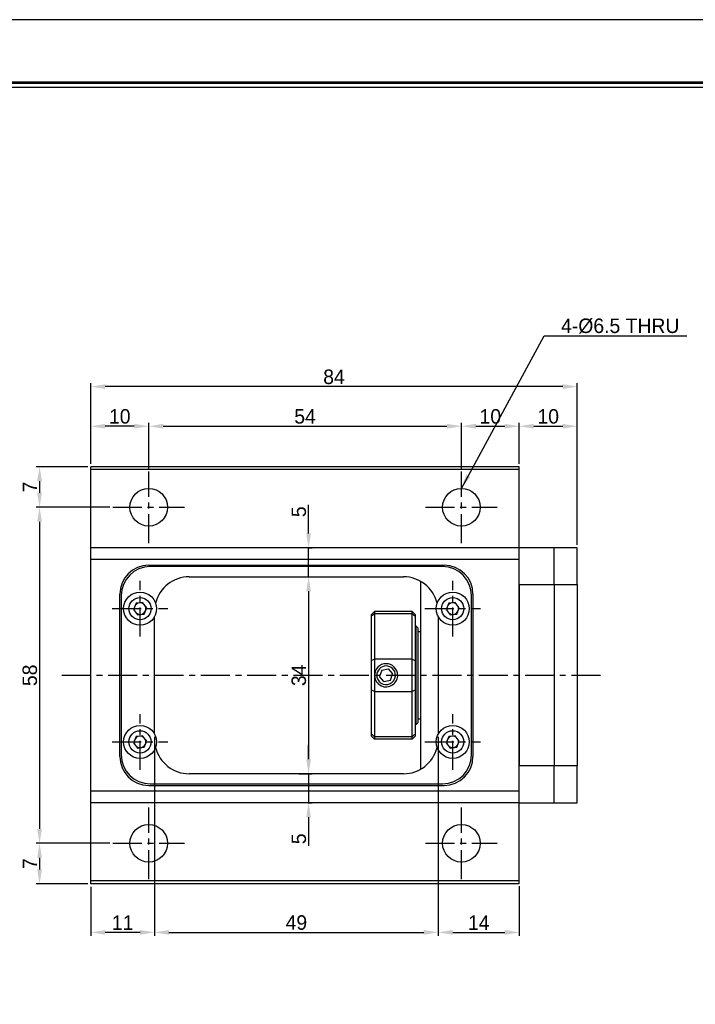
# Model space of a CAD drawing. Header units: millimetres. Extents: x 1174 to 1671, y 712 to 1063.
# Tile 5 of 6: x 1374 to 1491, y 893 to 1063. Entities that reach past the tile are written whole.
import ezdxf
from ezdxf.enums import TextEntityAlignment as Align

# ---------------------------------------------------------------- set-up
doc = ezdxf.new("R2010")
doc.units = ezdxf.units.MM
doc.linetypes.add('CENTER', pattern=[2, 1.25, -0.25, 0.25, -0.25])
for name, color, linetype in [('S1', 1, 'CENTER'), ('Z5', 7, 'Continuous'), ('Z7', 7, 'Continuous')]:
    doc.layers.add(name, color=color, linetype=linetype)
doc.dimstyles.new('S2.5', dxfattribs={"dimtxt": 2.5, "dimasz": 2.5, "dimexe": 0.6, "dimexo": 0.5, "dimgap": 0.4, "dimtad": 1, "dimdec": 3, "dimzin": 11, "dimdsep": 46, "dimtxsty": 'Standard', "dimcen": 0, "dimclrd": 5, "dimclre": 5, "dimclrt": 3, "dimadec": 0, "dimazin": 0, "dimtp": 3e-09, "dimtm": 1.1e-09, "dimtfac": 0.7, "dimtdec": 3, "dimtmove": 0, "dimatfit": 3, "dimfxl": 1.25, "dimtolj": 1, "dimtzin": 11, "dimarcsym": 0})

# ---------------------------------------------------------------- blocks, each defined once
blk = doc.blocks.new('*D97')
at = {"color": 5, "lineweight": -2, "ltscale": 4}
for p, q in [((1386.21, 986.3), (1386.21, 993.39)), ((1393.71, 992.79), (1388.71, 992.79)), ((1396.21, 985.49), (1396.21, 993.39))]:
    blk.add_line(p, q, dxfattribs=at)
at = {"color": 5}
for points in [[(1388.71, 993.21), (1388.71, 992.38), (1386.21, 992.79)], [(1393.71, 992.38), (1393.71, 993.21), (1396.21, 992.79)]]:
    blk.add_solid(points, dxfattribs=at)
at = {"layer": 'Defpoints', "color": 0}
for p in [(1386.21, 992.79), (1386.21, 985.8), (1396.21, 984.99)]:
    blk.add_point(p, dxfattribs=at)
at = {"color": 3, "insert": (1391.21, 994.48), "char_height": 2.5, "attachment_point": 5}
blk.add_mtext('\\A1;10', dxfattribs=at)
blk = doc.blocks.new('*D98')
at = {"color": 5, "lineweight": -2, "ltscale": 4}
for p, q in [((1396.21, 985.49), (1396.21, 993.39)), ((1398.71, 992.79), (1447.71, 992.79)), ((1450.21, 985.49), (1450.21, 993.39))]:
    blk.add_line(p, q, dxfattribs=at)
at = {"color": 5}
for points in [[(1398.71, 993.21), (1398.71, 992.38), (1396.21, 992.79)], [(1447.71, 992.38), (1447.71, 993.21), (1450.21, 992.79)]]:
    blk.add_solid(points, dxfattribs=at)
at = {"layer": 'Defpoints', "color": 0}
for p in [(1450.21, 992.79), (1396.21, 984.99), (1450.21, 984.99)]:
    blk.add_point(p, dxfattribs=at)
at = {"color": 3, "insert": (1423.21, 994.48), "char_height": 2.5, "attachment_point": 5}
blk.add_mtext('\\A1;54', dxfattribs=at)
blk = doc.blocks.new('*D99')
at = {"color": 5, "lineweight": -2, "ltscale": 4}
for p, q in [((1450.21, 985.49), (1450.21, 993.39)), ((1452.71, 992.79), (1457.71, 992.79)), ((1460.21, 986.3), (1460.21, 993.39))]:
    blk.add_line(p, q, dxfattribs=at)
at = {"color": 5}
for points in [[(1452.71, 993.21), (1452.71, 992.38), (1450.21, 992.79)], [(1457.71, 992.38), (1457.71, 993.21), (1460.21, 992.79)]]:
    blk.add_solid(points, dxfattribs=at)
at = {"layer": 'Defpoints', "color": 0}
for p in [(1460.21, 992.79), (1460.21, 985.8), (1450.21, 984.99)]:
    blk.add_point(p, dxfattribs=at)
at = {"color": 3, "insert": (1455.21, 994.48), "char_height": 2.5, "attachment_point": 5}
blk.add_mtext('\\A1;10', dxfattribs=at)
blk = doc.blocks.new('*D100')
at = {"color": 5, "lineweight": -2, "ltscale": 4}
for p, q in [((1460.21, 986.3), (1460.21, 993.39)), ((1462.71, 992.79), (1467.71, 992.79)), ((1470.21, 972.3), (1470.21, 993.39))]:
    blk.add_line(p, q, dxfattribs=at)
at = {"color": 5}
for points in [[(1462.71, 993.21), (1462.71, 992.38), (1460.21, 992.79)], [(1467.71, 992.38), (1467.71, 993.21), (1470.21, 992.79)]]:
    blk.add_solid(points, dxfattribs=at)
at = {"layer": 'Defpoints', "color": 0}
for p in [(1470.21, 992.79), (1460.21, 985.8), (1470.21, 971.8)]:
    blk.add_point(p, dxfattribs=at)
at = {"color": 3, "insert": (1465.21, 994.48), "char_height": 2.5, "attachment_point": 5}
blk.add_mtext('\\A1;10', dxfattribs=at)
blk = doc.blocks.new('*D101')
at = {"color": 5, "lineweight": -2, "ltscale": 4}
for p, q in [((1386.21, 986.8), (1386.21, 1000.23)), ((1467.71, 999.63), (1388.71, 999.63)), ((1470.21, 972.3), (1470.21, 1000.23))]:
    blk.add_line(p, q, dxfattribs=at)
at = {"color": 5}
for points in [[(1388.71, 1000.04), (1388.71, 999.21), (1386.21, 999.63)], [(1467.71, 999.21), (1467.71, 1000.04), (1470.21, 999.63)]]:
    blk.add_solid(points, dxfattribs=at)
at = {"layer": 'Defpoints', "color": 0}
for p in [(1386.21, 999.63), (1386.21, 986.3), (1470.21, 971.8)]:
    blk.add_point(p, dxfattribs=at)
at = {"color": 3, "insert": (1428.21, 1001.31), "char_height": 2.5, "attachment_point": 5}
blk.add_mtext('\\A1;84', dxfattribs=at)
blk = doc.blocks.new('*D102')
at = {"color": 5, "lineweight": -2, "ltscale": 4}
for p, q in [((1385.71, 985.8), (1376.76, 985.8)), ((1377.36, 983.3), (1377.36, 981.3)), ((1389.52, 978.8), (1376.76, 978.8))]:
    blk.add_line(p, q, dxfattribs=at)
at = {"color": 5}
for points in [[(1377.77, 983.3), (1376.94, 983.3), (1377.36, 985.8)], [(1376.94, 981.3), (1377.77, 981.3), (1377.36, 978.8)]]:
    blk.add_solid(points, dxfattribs=at)
at = {"layer": 'Defpoints', "color": 0}
for p in [(1386.21, 985.8), (1377.36, 978.8), (1390.02, 978.8)]:
    blk.add_point(p, dxfattribs=at)
at = {"color": 3, "insert": (1375.68, 982.3), "char_height": 2.5, "attachment_point": 5, "rotation": 90}
blk.add_mtext('\\A1;7', dxfattribs=at)
blk = doc.blocks.new('*D103')
at = {"color": 5, "lineweight": -2, "ltscale": 4}
for p, q in [((1389.52, 978.8), (1376.76, 978.8)), ((1377.36, 976.3), (1377.36, 923.3)), ((1389.52, 920.8), (1376.76, 920.8))]:
    blk.add_line(p, q, dxfattribs=at)
at = {"color": 5}
for points in [[(1377.77, 976.3), (1376.94, 976.3), (1377.36, 978.8)], [(1376.94, 923.3), (1377.77, 923.3), (1377.36, 920.8)]]:
    blk.add_solid(points, dxfattribs=at)
at = {"layer": 'Defpoints', "color": 0}
for p in [(1390.02, 978.8), (1377.36, 920.8), (1390.02, 920.8)]:
    blk.add_point(p, dxfattribs=at)
at = {"color": 3, "insert": (1375.68, 949.8), "char_height": 2.5, "attachment_point": 5, "rotation": 90}
blk.add_mtext('\\A1;58', dxfattribs=at)
blk = doc.blocks.new('*D104')
at = {"color": 5, "lineweight": -2, "ltscale": 4}
for p, q in [((1389.52, 920.8), (1376.76, 920.8)), ((1377.36, 918.3), (1377.36, 916.3)), ((1385.71, 913.8), (1376.76, 913.8))]:
    blk.add_line(p, q, dxfattribs=at)
at = {"color": 5}
for points in [[(1377.77, 918.3), (1376.94, 918.3), (1377.36, 920.8)], [(1376.94, 916.3), (1377.77, 916.3), (1377.36, 913.8)]]:
    blk.add_solid(points, dxfattribs=at)
at = {"layer": 'Defpoints', "color": 0}
for p in [(1390.02, 920.8), (1377.36, 913.8), (1386.21, 913.8)]:
    blk.add_point(p, dxfattribs=at)
at = {"color": 3, "insert": (1375.68, 917.3), "char_height": 2.5, "attachment_point": 5, "rotation": 90}
blk.add_mtext('\\A1;7', dxfattribs=at)
blk = doc.blocks.new('*D105')
at = {"color": 5, "lineweight": -2, "ltscale": 4}
for p, q in [((1422.21, 966.8), (1424.42, 966.8)), ((1423.82, 964.3), (1423.82, 935.3)), ((1422.21, 932.8), (1424.42, 932.8))]:
    blk.add_line(p, q, dxfattribs=at)
at = {"color": 5}
for points in [[(1424.24, 964.3), (1423.41, 964.3), (1423.82, 966.8)], [(1423.41, 935.3), (1424.24, 935.3), (1423.82, 932.8)]]:
    blk.add_solid(points, dxfattribs=at)
at = {"layer": 'Defpoints', "color": 0}
for p in [(1421.71, 966.8), (1421.71, 932.8), (1423.82, 932.8)]:
    blk.add_point(p, dxfattribs=at)
at = {"color": 3, "insert": (1422.14, 949.8), "char_height": 2.5, "attachment_point": 5, "rotation": 90}
blk.add_mtext('\\A1;34', dxfattribs=at)
blk = doc.blocks.new('*D106')
at = {"color": 5, "lineweight": -2, "ltscale": 4}
for p, q in [((1423.82, 974.3), (1423.82, 979.21)), ((1423.71, 971.8), (1424.42, 971.8)), ((1423.82, 966.8), (1423.82, 971.8)), ((1422.71, 966.8), (1424.42, 966.8)), ((1423.82, 964.3), (1423.82, 961.8))]:
    blk.add_line(p, q, dxfattribs=at)
at = {"color": 5}
for points in [[(1423.41, 974.3), (1424.24, 974.3), (1423.82, 971.8)], [(1424.24, 964.3), (1423.41, 964.3), (1423.82, 966.8)]]:
    blk.add_solid(points, dxfattribs=at)
at = {"layer": 'Defpoints', "color": 0}
for p in [(1423.21, 971.8), (1423.82, 971.8), (1422.21, 966.8)]:
    blk.add_point(p, dxfattribs=at)
at = {"color": 3, "insert": (1422.14, 978.03), "char_height": 2.5, "attachment_point": 5, "rotation": 90}
blk.add_mtext('\\A1;5', dxfattribs=at)
blk = doc.blocks.new('*D107')
at = {"color": 5, "lineweight": -2, "ltscale": 4}
for p, q in [((1423.82, 935.3), (1423.82, 937.8)), ((1422.71, 932.8), (1424.42, 932.8)), ((1423.82, 932.8), (1423.82, 927.8)), ((1423.71, 927.8), (1424.42, 927.8)), ((1423.82, 925.3), (1423.82, 920.39))]:
    blk.add_line(p, q, dxfattribs=at)
at = {"color": 5}
for points in [[(1423.41, 935.3), (1424.24, 935.3), (1423.82, 932.8)], [(1424.24, 925.3), (1423.41, 925.3), (1423.82, 927.8)]]:
    blk.add_solid(points, dxfattribs=at)
at = {"layer": 'Defpoints', "color": 0}
for p in [(1422.21, 932.8), (1423.21, 927.8), (1423.82, 927.8)]:
    blk.add_point(p, dxfattribs=at)
at = {"color": 3, "insert": (1422.14, 921.58), "char_height": 2.5, "attachment_point": 5, "rotation": 90}
blk.add_mtext('\\A1;5', dxfattribs=at)
blk = doc.blocks.new('*D108')
at = {"color": 5, "lineweight": -2, "ltscale": 4}
for p, q in [((1397.21, 939.17), (1397.21, 904.83)), ((1386.21, 913.3), (1386.21, 904.83)), ((1394.71, 905.43), (1388.71, 905.43))]:
    blk.add_line(p, q, dxfattribs=at)
at = {"color": 5}
for points in [[(1388.71, 905.84), (1388.71, 905.01), (1386.21, 905.43)], [(1394.71, 905.01), (1394.71, 905.84), (1397.21, 905.43)]]:
    blk.add_solid(points, dxfattribs=at)
at = {"layer": 'Defpoints', "color": 0}
for p in [(1397.21, 939.67), (1386.21, 913.8), (1386.21, 905.43)]:
    blk.add_point(p, dxfattribs=at)
at = {"color": 3, "insert": (1391.71, 907.11), "char_height": 2.5, "attachment_point": 5}
blk.add_mtext('\\A1;11', dxfattribs=at)
blk = doc.blocks.new('*D109')
at = {"color": 5, "lineweight": -2, "ltscale": 4}
for p, q in [((1397.21, 939.17), (1397.21, 904.83)), ((1446.21, 939.17), (1446.21, 904.83)), ((1399.71, 905.43), (1443.71, 905.43))]:
    blk.add_line(p, q, dxfattribs=at)
at = {"color": 5}
for points in [[(1399.71, 905.84), (1399.71, 905.01), (1397.21, 905.43)], [(1443.71, 905.01), (1443.71, 905.84), (1446.21, 905.43)]]:
    blk.add_solid(points, dxfattribs=at)
at = {"layer": 'Defpoints', "color": 0}
for p in [(1397.21, 939.67), (1446.21, 939.67), (1446.21, 905.43)]:
    blk.add_point(p, dxfattribs=at)
at = {"color": 3, "insert": (1421.71, 907.11), "char_height": 2.5, "attachment_point": 5}
blk.add_mtext('\\A1;49', dxfattribs=at)
blk = doc.blocks.new('*D110')
at = {"color": 5, "lineweight": -2, "ltscale": 4}
for p, q in [((1446.21, 939.17), (1446.21, 904.83)), ((1460.21, 913.43), (1460.21, 904.83)), ((1448.71, 905.43), (1457.71, 905.43))]:
    blk.add_line(p, q, dxfattribs=at)
at = {"color": 5}
for points in [[(1448.71, 905.84), (1448.71, 905.01), (1446.21, 905.43)], [(1457.71, 905.01), (1457.71, 905.84), (1460.21, 905.43)]]:
    blk.add_solid(points, dxfattribs=at)
at = {"layer": 'Defpoints', "color": 0}
for p in [(1446.21, 939.67), (1460.21, 913.93), (1460.21, 905.43)]:
    blk.add_point(p, dxfattribs=at)
at = {"color": 3, "insert": (1453.21, 907.11), "char_height": 2.5, "attachment_point": 5}
blk.add_mtext('\\A1;14', dxfattribs=at)
blk = doc.blocks.new('란표제')
at = {"layer": 'Z7', "color": 0}
blk.add_line((297, 210), (0, 210), dxfattribs=at)
at = {"layer": 'Z7', "const_width": 0.25}
blk.add_lwpolyline([(290.5, 6.5), (290.5, 203.5), (10, 203.5), (10, 6.5)], close=True, dxfattribs=at)
at = {"layer": 'Z7'}
blk.add_lwpolyline([(290, 7), (290, 203), (10.5, 203), (10.5, 7)], close=True, dxfattribs=at)
at = {"layer": 'Z5', "ltscale": 0.5}
for tag, p, height in [('TITLE', (237.17, 24.41), 2.5), ('도번', (251.18, 15.64), 2.5), ('SCALE', (253.78, 9.55), 1.2), ('DATE', (277.02, 9.51), 1.2)]:
    blk.add_attdef(tag, p, '', height=height, dxfattribs=at)
at = {"layer": 'Z7'}
for tag, p in [('필렛', (179.25, 10.9)), ('모따기', (179.25, 8.3))]:
    blk.add_attdef(tag, text='', height=1.15, dxfattribs=at).set_placement(p, align=Align.MIDDLE_LEFT)

msp = doc.modelspace()

# ---------------------------------------------------------------- linework, layer by layer
for p, q in [((1460.2105, 985.8043), (1386.2105, 985.8043)), ((1386.2105, 985.5543), (1386.2105, 985.8043)), ((1460.2105, 985.5543), (1460.2105, 985.8043)), ((1386.2105, 985.3043), (1386.2105, 985.5543)), ((1460.2105, 985.3043), (1386.2105, 985.3043)), ((1386.2105, 971.8043), (1386.2105, 985.3043)), ((1460.2105, 985.3043), (1460.2105, 985.5543)), ((1460.2105, 971.8043), (1460.2105, 985.3043)), ((1460.2105, 971.8043), (1386.2105, 971.8043)), ((1386.2105, 969.8043), (1386.2105, 971.8043)), ((1466.2105, 971.8043), (1460.2105, 971.8043)), ((1460.2105, 969.8043), (1460.2105, 971.8043)), ((1466.2105, 965.4568), (1466.2105, 971.8043)), ((1470.2105, 971.8043), (1466.2105, 971.8043)), ((1470.2105, 965.4568), (1470.2105, 971.8043)), ((1460.2105, 969.8043), (1386.2105, 969.8043)), ((1386.2105, 929.8043), (1386.2105, 969.8043)), ((1396.2105, 968.8043), (1447.2105, 968.8043)), ((1460.2105, 929.8043), (1460.2105, 969.8043)), ((1446.9605, 968.5543), (1396.4605, 968.5543)), ((1403.2105, 966.8043), (1440.2105, 966.8043)), ((1443.2105, 949.8043), (1443.2105, 966.0005)), ((1460.2105, 965.4568), (1466.2105, 965.4568)), ((1460.2105, 965.4568), (1460.2105, 934.1519)), ((1466.2105, 965.4568), (1466.2105, 934.1519)), ((1466.2105, 965.4568), (1470.2105, 965.4568)), ((1470.2105, 965.4568), (1470.2105, 934.1519)), ((1391.2105, 935.8043), (1391.2105, 963.8043)), ((1452.2105, 963.8043), (1452.2105, 935.8043)), ((1391.4605, 963.5543), (1391.4605, 936.0543)), ((1394.0162, 962.227), (1393.5643, 961.1645)), ((1395.1624, 962.3669), (1394.0162, 962.227)), ((1395.8567, 961.4442), (1395.1624, 962.3669)), ((1448.0162, 962.227), (1447.5643, 961.1645)), ((1449.1624, 962.3669), (1448.0162, 962.227)), ((1449.8567, 961.4442), (1449.1624, 962.3669)), ((1451.9605, 936.0543), (1451.9605, 963.5543)), ((1393.5643, 961.1645), (1394.2585, 960.2418)), ((1394.2585, 960.2418), (1395.4047, 960.3816)), ((1395.4047, 960.3816), (1395.8567, 961.4442)), ((1434.7105, 960.3043), (1435.2105, 960.8043)), ((1434.7105, 959.9926), (1434.7105, 960.3043)), ((1441.7105, 960.8043), (1435.2105, 960.8043)), ((1435.2105, 960.8043), (1435.2105, 960.4429)), ((1435.2105, 960.4429), (1435.2105, 952.6008)), ((1435.2105, 960.4429), (1441.7105, 960.4429)), ((1442.2105, 960.3043), (1441.7105, 960.8043)), ((1441.7105, 960.4429), (1441.7105, 960.8043)), ((1441.7105, 952.6008), (1441.7105, 960.4429)), ((1442.2105, 960.3043), (1442.2105, 959.9926)), ((1447.5643, 961.1645), (1448.2585, 960.2418)), ((1448.2585, 960.2418), (1449.4047, 960.3816)), ((1449.4047, 960.3816), (1449.8567, 961.4442)), ((1397.2105, 939.6727), (1397.2105, 959.9359)), ((1434.7105, 952.344), (1434.7105, 959.9926)), ((1442.2105, 959.9926), (1442.2105, 952.344)), ((1446.2105, 959.9359), (1446.2105, 939.6727)), ((1442.4105, 958.3043), (1442.2105, 958.3043)), ((1442.4105, 941.3043), (1442.4105, 958.3043)), ((1442.7105, 958.0043), (1442.4105, 958.3043)), ((1442.7105, 958.0043), (1442.7105, 941.6043)), ((1443.2105, 957.3043), (1442.7105, 957.3043)), ((1434.7105, 947.2646), (1434.7105, 952.344)), ((1435.2105, 952.6008), (1435.2105, 949.8043)), ((1441.7105, 952.6008), (1435.2105, 952.6008)), ((1441.7105, 947.0079), (1441.7105, 952.6008)), ((1442.2105, 952.344), (1442.2105, 947.2646)), ((1436.4445, 950.6684), (1436.0792, 949.573)), ((1436.4445, 950.6684), (1437.5758, 950.8997)), ((1437.5758, 950.8997), (1438.3418, 950.0356)), ((1439.1704, 950.2002), (1439.1678, 950.2116)), ((1435.2105, 949.8043), (1435.2105, 947.0079)), ((1435.2505, 949.4086), (1435.2531, 949.397)), ((1436.8451, 948.709), (1436.0792, 949.573)), ((1436.8451, 948.709), (1437.9764, 948.9402)), ((1437.9764, 948.9402), (1438.3418, 950.0356)), ((1443.2105, 933.6082), (1443.2105, 949.8043)), ((1434.7105, 939.6161), (1434.7105, 947.2646)), ((1435.2105, 947.0079), (1441.7105, 947.0079)), ((1435.2105, 947.0079), (1435.2105, 939.1657)), ((1441.7105, 939.1657), (1441.7105, 947.0079)), ((1442.2105, 947.2646), (1442.2105, 939.6161)), ((1442.7105, 941.6043), (1442.4105, 941.3043)), ((1442.7105, 942.3043), (1443.2105, 942.3043)), ((1442.4105, 941.3043), (1442.2105, 941.3043)), ((1394.0162, 939.227), (1393.5643, 938.1645)), ((1393.5643, 938.1645), (1394.2585, 937.2418)), ((1395.1624, 939.3669), (1394.0162, 939.227)), ((1395.8567, 938.4442), (1395.1624, 939.3669)), ((1395.4047, 937.3816), (1395.8567, 938.4442)), ((1434.7105, 939.3043), (1434.7105, 939.6161)), ((1434.7105, 939.3043), (1435.2105, 938.8043)), ((1441.7105, 939.1657), (1435.2105, 939.1657)), ((1435.2105, 939.1657), (1435.2105, 938.8043)), ((1441.7105, 938.8043), (1435.2105, 938.8043)), ((1442.2105, 939.3043), (1441.7105, 938.8043)), ((1441.7105, 938.8043), (1441.7105, 939.1657)), ((1442.2105, 939.6161), (1442.2105, 939.3043)), ((1448.0162, 939.227), (1447.5643, 938.1645)), ((1447.5643, 938.1645), (1448.2585, 937.2418)), ((1449.1624, 939.3669), (1448.0162, 939.227)), ((1449.8567, 938.4442), (1449.1624, 939.3669)), ((1449.4047, 937.3816), (1449.8567, 938.4442)), ((1394.2585, 937.2418), (1395.4047, 937.3816)), ((1448.2585, 937.2418), (1449.4047, 937.3816)), ((1466.2105, 934.1519), (1460.2105, 934.1519)), ((1466.2105, 927.8043), (1466.2105, 934.1519)), ((1470.2105, 934.1519), (1466.2105, 934.1519)), ((1470.2105, 927.8043), (1470.2105, 934.1519)), ((1440.2105, 932.8043), (1403.2105, 932.8043)), ((1460.2105, 929.8043), (1386.2105, 929.8043)), ((1386.2105, 927.8043), (1386.2105, 929.8043)), ((1396.2105, 930.8043), (1447.2105, 930.8043)), ((1396.4605, 931.0543), (1446.9605, 931.0543)), ((1460.2105, 927.8043), (1460.2105, 929.8043)), ((1460.2105, 927.8043), (1386.2105, 927.8043)), ((1386.2105, 914.3043), (1386.2105, 927.8043)), ((1460.2105, 927.8043), (1466.2105, 927.8043)), ((1460.2105, 914.3043), (1460.2105, 927.8043)), ((1466.2105, 927.8043), (1470.2105, 927.8043)), ((1460.2105, 914.3043), (1386.2105, 914.3043)), ((1386.2105, 914.0543), (1386.2105, 914.3043)), ((1386.2105, 913.8043), (1386.2105, 914.0543)), ((1460.2105, 913.8043), (1386.2105, 913.8043)), ((1460.2105, 914.0543), (1460.2105, 914.3043)), ((1460.2105, 913.8043), (1460.2105, 914.0543))]:
    msp.add_line(p, q)
at = {"ltscale": 4}
msp.add_line((1442.7105, 957.3043), (1442.7105, 942.3043), dxfattribs=at)
for centre, radius in [((1396.2105, 978.8043), 3.25), ((1450.2105, 978.8043), 3.25), ((1394.7105, 961.3043), 2.85), ((1448.7105, 961.3043), 2.85), ((1394.7105, 961.3043), 1.925), ((1448.7105, 961.3043), 1.925), ((1394.7105, 938.3043), 2.85), ((1394.7105, 938.3043), 1.925), ((1448.7105, 938.3043), 2.85), ((1448.7105, 938.3043), 1.925), ((1396.2105, 920.8043), 3.25), ((1450.2105, 920.8043), 3.25)]:
    msp.add_circle(centre, radius)
for centre, radius, start, end in [((1396.2105, 963.8043), 5, 90, 180), ((1447.2105, 963.8043), 5, 0, 90), ((1396.4605, 963.5543), 5, 90, 180), ((1446.9605, 963.5543), 5, 0, 90), ((1403.2105, 960.8043), 6, 90, 165.866532), ((1440.2105, 960.8043), 6, 14.133472, 90), ((1394.7105, 961.3043), 1, 96.957313, 156.957313), ((1394.7105, 961.3043), 1, 36.957313, 96.957313), ((1448.7105, 961.3043), 1, 96.957313, 156.957313), ((1448.7105, 961.3043), 1, 36.957313, 96.957313), ((1394.7105, 961.3043), 1, 156.957313, 216.957313), ((1394.7105, 961.3043), 1, 216.957313, 276.957313), ((1394.7105, 961.3043), 1, 276.957313, 336.957313), ((1394.7105, 961.3043), 1, 336.957313, 36.957313), ((1448.7105, 961.3043), 1, 156.957313, 216.957313), ((1448.7105, 961.3043), 1, 216.957313, 276.957313), ((1448.7105, 961.3043), 1, 276.957313, 336.957313), ((1448.7105, 961.3043), 1, 336.957313, 36.957313), ((1437.2105, 949.8043), 2, 11.554588, 191.554588), ((1437.2105, 949.8043), 2, 191.554588, 11.554588), ((1437.2105, 949.8043), 1.61, 11.554588, 191.554588), ((1437.2105, 949.8043), 1.61, 191.554588, 11.554588), ((1394.7105, 938.3043), 1, 156.957313, 216.957313), ((1394.7105, 938.3043), 1, 96.957313, 156.957313), ((1394.7105, 938.3043), 1, 36.957313, 96.957313), ((1394.7105, 938.3043), 1, 336.957313, 36.957313), ((1448.7105, 938.3043), 1, 156.957313, 216.957313), ((1448.7105, 938.3043), 1, 96.957313, 156.957313), ((1448.7105, 938.3043), 1, 36.957313, 96.957313), ((1448.7105, 938.3043), 1, 336.957313, 36.957313), ((1394.7105, 938.3043), 1, 216.957313, 276.957313), ((1394.7105, 938.3043), 1, 276.957313, 336.957313), ((1403.2105, 938.8043), 6, 194.133479, 270), ((1440.2105, 938.8043), 6, 270, 345.866509), ((1448.7105, 938.3043), 1, 216.957313, 276.957313), ((1448.7105, 938.3043), 1, 276.957313, 336.957313), ((1396.2105, 935.8043), 5, 180, 270), ((1396.4605, 936.0543), 5, 180, 270), ((1446.9605, 936.0543), 5, 270, 0), ((1447.2105, 935.8043), 5, 270, 0)]:
    msp.add_arc(centre, radius, start, end)
for points in [[(1435.2105, 960.4429), (1435.0437, 960.2932), (1434.8771, 960.143), (1434.7105, 959.9926)], [(1441.7105, 960.4429), (1441.8772, 960.2932), (1442.0439, 960.143), (1442.2105, 959.9926)], [(1435.2105, 952.6008), (1435.0437, 952.5147), (1434.8771, 952.4292), (1434.7105, 952.344)], [(1441.7105, 952.6008), (1441.8772, 952.5147), (1442.0439, 952.4292), (1442.2105, 952.344)], [(1435.2105, 947.0079), (1435.0437, 947.0939), (1434.8771, 947.1795), (1434.7105, 947.2646)], [(1442.2105, 947.2646), (1442.0439, 947.1795), (1441.8772, 947.0939), (1441.7105, 947.0079)], [(1435.2105, 939.1657), (1435.0437, 939.3155), (1434.8771, 939.4656), (1434.7105, 939.6161)], [(1442.2105, 939.6161), (1442.0439, 939.4656), (1441.8772, 939.3155), (1441.7105, 939.1657)]]:
    msp.add_open_spline(points, degree=3)
at = {"layer": 'S1', "ltscale": 4}
for p, q in [((1396.2105, 972.6143), (1396.2105, 984.9943)), ((1450.2105, 972.6143), (1450.2105, 984.9943)), ((1390.0205, 978.8043), (1402.4005, 978.8043)), ((1444.0205, 978.8043), (1456.4005, 978.8043)), ((1394.7105, 956.5077), (1394.7105, 966.1009)), ((1448.7105, 956.5077), (1448.7105, 966.1009)), ((1389.9139, 961.3043), (1399.5071, 961.3043)), ((1443.9139, 961.3043), (1453.5071, 961.3043)), ((1381.2105, 949.8043), (1475.2105, 949.8043)), ((1394.7105, 933.5077), (1394.7105, 943.1009)), ((1448.7105, 933.5077), (1448.7105, 943.1009)), ((1389.9139, 938.3043), (1399.5071, 938.3043)), ((1443.9139, 938.3043), (1453.5071, 938.3043)), ((1396.2105, 914.6143), (1396.2105, 926.9943)), ((1450.2105, 914.6143), (1450.2105, 926.9943)), ((1390.0205, 920.8043), (1402.4005, 920.8043)), ((1444.0205, 920.8043), (1456.4005, 920.8043))]:
    msp.add_line(p, q, dxfattribs=at)

# ---------------------------------------------------------------- block references
at = {"ltscale": 5, "xscale": 1.67280711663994, "yscale": 1.67280711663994, "zscale": 1.67280711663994}
msp.add_blockref('란표제', (1174.2675, 711.6764), dxfattribs=at)

# ---------------------------------------------------------------- texts
at = {"color": 3, "ltscale": 4, "insert": (1467.4311, 1008.7883), "char_height": 2.5, "attachment_point": 7}
msp.add_mtext('4-%%C6.5 THRU', dxfattribs=at)

# ---------------------------------------------------------------- dimensions: what is measured, and where the dimension line sits
at = {"ltscale": 4}
for base, p1, p2, picture, middle in [((1386.2105, 999.6252), (1470.2105, 971.8043), (1386.2105, 986.3043), '*D101', (1428.2105, 1001.3085)), ((1386.2105, 992.792), (1396.2105, 984.9943), (1386.2105, 985.8043), '*D97', (1391.2105, 994.4769)), ((1450.2105, 992.792), (1396.2105, 984.9943), (1450.2105, 984.9943), '*D98', (1423.2105, 994.4753)), ((1460.2105, 992.792), (1450.2105, 984.9943), (1460.2105, 985.8043), '*D99', (1455.2105, 994.4769)), ((1470.2105, 992.792), (1460.2105, 985.8043), (1470.2105, 971.8043), '*D100', (1465.2105, 994.4769)), ((1386.2105, 905.4268), (1397.2105, 939.6727), (1386.2105, 913.8043), '*D108', (1391.7105, 907.1118)), ((1446.2105, 905.4268), (1397.2105, 939.6727), (1446.2105, 939.6727), '*D109', (1421.7105, 907.1101)), ((1460.2105, 905.4268), (1446.2105, 939.6727), (1460.2105, 913.9293), '*D110', (1453.2105, 907.1118))]:
    dim = msp.add_linear_dim(base=base, p1=p1, p2=p2, dimstyle='S2.5', dxfattribs=at)
    dim.commit()
    dim.dimension.update_dxf_attribs({"geometry": picture, "text_midpoint": middle})
for base, p1, p2, picture, middle in [((1377.3566, 978.8043), (1386.2105, 985.8043), (1390.0205, 978.8043), '*D102', (1375.675, 982.3043)), ((1377.3566, 920.8043), (1390.0205, 978.8043), (1390.0205, 920.8043), '*D103', (1375.675, 949.8043)), ((1423.8226, 932.8043), (1421.7105, 966.8043), (1421.7105, 932.8043), '*D105', (1422.1393, 949.8043)), ((1377.3566, 913.8043), (1390.0205, 920.8043), (1386.2105, 913.8043), '*D104', (1375.675, 917.3043))]:
    dim = msp.add_linear_dim(base=base, p1=p1, p2=p2, angle=90, dimstyle='S2.5', dxfattribs=at)
    dim.commit()
    dim.dimension.update_dxf_attribs({"geometry": picture, "text_midpoint": middle})
for base, p1, p2, angle, picture, middle in [((1423.8226, 971.8043), (1422.2105, 966.8043), (1423.2105, 971.8043), 90, '*D106', (1423.8226, 978.0331)), ((1423.8226, 927.8043), (1422.2105, 932.8043), (1423.2105, 927.8043), 270, '*D107', (1423.8226, 921.5756))]:
    dim = msp.add_linear_dim(base=base, p1=p1, p2=p2, angle=angle, dimstyle='S2.5', dxfattribs=at)
    dim.commit()
    dim.dimension.update_dxf_attribs({"geometry": picture, "text_midpoint": middle, "dimtype": 160})

# ---------------------------------------------------------------- leaders
at = {"ltscale": 4, "annotation_type": 0, "has_hookline": 1, "hookline_direction": 0, "text_width": 21.6977}
msp.add_leader([(1450.2105, 982.0543), (1464.5311, 1008.3883), (1467.0311, 1008.3883)], dimstyle='S2.5', dxfattribs=at)

doc.saveas('drawing.dxf')
